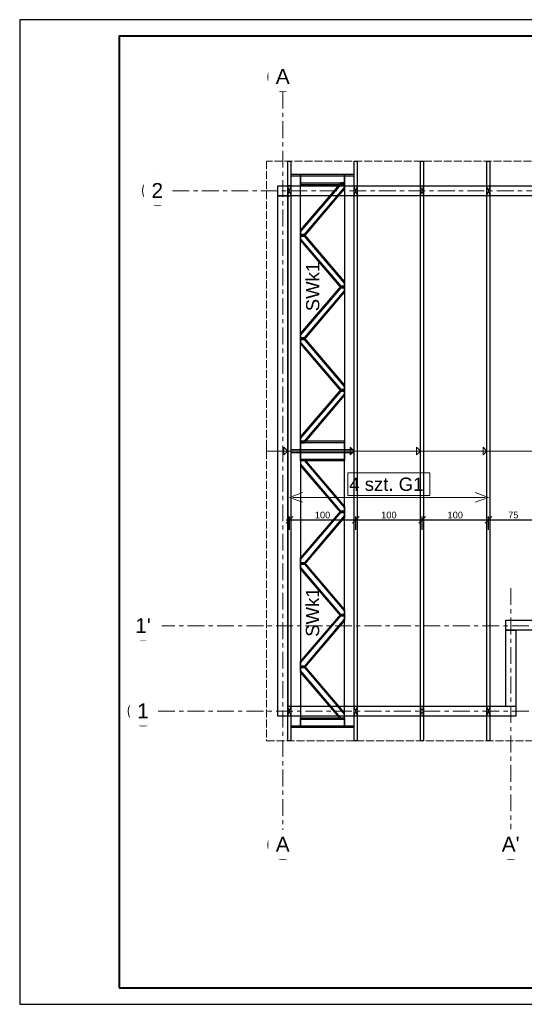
# Model space of a CAD drawing. Header units: centimetres. Extents: x 30569 to 37228, y -36705 to -28476.
# Tile 8 of 29: x 30569 to 31329, y -33355 to -31870. Entities that reach past the tile are written whole.
import ezdxf
from ezdxf.enums import TextEntityAlignment as Align

# ---------------------------------------------------------------- set-up
doc = ezdxf.new("R2010")
doc.units = ezdxf.units.CM
doc.linetypes.add('ACAD_ISO02W100', pattern=[15, 12, -3])
doc.linetypes.add('Linia siatki', pattern=[2.2225, 1.27, -0.3175, 0.3175, -0.3175])
for name, color, linetype in [('cienka', 1, 'Continuous'), ('konstrukcja', 2, 'Continuous'), ('niewidoczna', 1, 'ACAD_ISO02W100'), ('Standard', 7, 'Continuous'), ('Wymiary', 1, 'Continuous')]:
    doc.layers.add(name, color=color, linetype=linetype)
for name, color, linetype, lineweight in [('ramka', 3, 'Continuous', 40), ('S-GRID', 7, 'Continuous', 5), ('S-GRID-IDEN', 7, 'Continuous', 5)]:
    doc.layers.add(name, color=color, linetype=linetype, lineweight=lineweight)
doc.styles.add('Arial_2', font='arial.ttf', dxfattribs={"height": 22.5})
doc.styles.add('Arial_PMR', font='arial.ttf')
doc.styles.get("Standard").update_dxf_attribs({"font": 'arial.ttf'})
doc.dimstyles.new('wymiar', dxfattribs={"dimtxt": 10, "dimasz": 10, "dimexe": 5, "dimexo": 5, "dimgap": 2, "dimtad": 1, "dimtoh": 1, "dimdec": 0, "dimzin": 0, "dimdsep": 46, "dimtxsty": 'Standard', "dimblk": 'OBLIQUE', "dimcen": 0.09, "dimdle": 5, "dimadec": 1, "dimazin": 0, "dimtfac": 1, "dimtdec": 4, "dimtofl": 0, "dimtmove": 0, "dimatfit": 3, "dimfxl": 15, "dimfxlon": 1, "dimtolj": 1, "dimtzin": 0, "dimarcsym": 0})

# ---------------------------------------------------------------- blocks, each defined once
blk = doc.blocks.new('Siatka - M_Symbol siatki - okrąg mniejszy-7853319-__-00_00 Przyziemie PB')
at = {"layer": 'S-GRID-IDEN'}
blk.add_circle((0, 0), 0.45, dxfattribs=at)
blk = doc.blocks.new('G$C6D5DEF1F')
at = {"layer": 'S-GRID', "color": 9, "linetype": 'Linia siatki', "ltscale": 20, "true_color": 0xc0c0c0}
for p, q in [((576.7, 409.4), (576.7, 45)), ((861.5, 409.4), (861.5, 45)), ((45, 352.4), (1474.8, 352.4))]:
    blk.add_line(p, q, dxfattribs=at)
at = {"layer": 'S-GRID-IDEN', "xscale": 49.99999999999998, "yscale": 49.99999999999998, "zscale": 49.99999999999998}
for p, rotation in [((233.2, 1180.6), 180), ((1318.1, 1181.1), 180), ((44.2, 1008.6), 269.9999999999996), ((1497.3, 1008.6), 269.9999999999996), ((22.5, 352.4), 269.9999999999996), ((1497.3, 352.4), 269.9999999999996), ((22.5, 223.7), 269.9999999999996), ((1497.3, 223.7), 269.9999999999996), ((233.2, 22.5), 180), ((576.7, 22.5), 180), ((861.5, 22.5), 180), ((1318.1, 22.5), 180)]:
    blk.add_blockref('Siatka - M_Symbol siatki - okrąg mniejszy-7853319-__-00_00 Przyziemie PB', p, dxfattribs=dict(at, rotation=rotation))
at = {"layer": 'S-GRID-IDEN', "char_height": 22.5, "attachment_point": 1, "style": 'Arial_2', "bg_fill": 2}
for s, insert, width in [('\\fArial|b0|i0|c238|p34|;A', (222.4, 1192.5), 25.654), ('\\fArial|b0|i0|c238|p34|;B', (1307.3, 1193), 25.654), ('\\fArial|b0|i0|c238|p34|;2', (35.1, 1020.4), 21.245), ('\\fArial|b0|i0|c238|p34|;2', (1488.2, 1020.4), 21.245), ("1'", (10.5, 364.1), 28.46), ("1'", (1485.3, 364.1), 28.46), ('\\fArial|b0|i0|c238|p34|;1', (13.4, 235.5), 21.245), ('\\fArial|b0|i0|c238|p34|;1', (1488.2, 235.5), 21.245), ('\\fArial|b0|i0|c238|p34|;A', (222.4, 34.4), 25.654), ('\\fArial|b0|i0|c238|p34|;B', (1307.3, 34.4), 25.654), ("A'", (563, 34.4), 32.869), ("B'", (847.8, 34.4), 32.869)]:
    blk.add_mtext(s, dxfattribs=dict(at, insert=insert, width=width))
at = {"layer": 'S-GRID', "color": 9, "linetype": 'Linia siatki', "ltscale": 20, "true_color": 0xc0c0c0}
for p, q in [((1318.1, 1158.6), (1318.1, 45)), ((233.2, 1158.1), (233.2, 45)), ((66.7, 1008.6), (1474.8, 1008.6)), ((45, 223.7), (1474.8, 223.7))]:
    blk.add_line(p, q, dxfattribs=at)
blk = doc.blocks.new('_OBLIQUE')
at = {"color": 0, "linetype": 'ByBlock'}
blk.add_line((-0.5, -0.5), (0.5, 0.5), dxfattribs=at)
blk = doc.blocks.new('*D122')
at = {"layer": 'Defpoints', "color": 0, "transparency": 16777216}
for p in [(31075.2, -32623.9), (30975.2, -32957.3), (31075.2, -32957.3)]:
    blk.add_point(p, dxfattribs=at)
at = {"layer": 'Wymiary', "color": 0, "lineweight": -2, "transparency": 16777216}
for p, q in [((30970.2, -32623.9), (31080.2, -32623.9)), ((30975.2, -32638.9), (30975.2, -32618.9)), ((31075.2, -32638.9), (31075.2, -32618.9))]:
    blk.add_line(p, q, dxfattribs=at)
at = {"layer": 'Wymiary', "color": 0, "linetype": 'ByBlock', "lineweight": -2, "transparency": 16777216, "xscale": 10, "yscale": 10, "zscale": 10, "rotation": 180}
blk.add_blockref('_OBLIQUE', (30975.2, -32623.9), dxfattribs=at)
at = {"layer": 'Wymiary', "color": 0, "linetype": 'ByBlock', "lineweight": -2, "transparency": 16777216, "xscale": 10, "yscale": 10, "zscale": 10}
blk.add_blockref('_OBLIQUE', (31075.2, -32623.9), dxfattribs=at)
at = {"layer": 'Wymiary', "color": 0, "transparency": 16777216, "insert": (31025.2, -32616.8), "char_height": 10, "attachment_point": 5}
blk.add_mtext('\\A1;100', dxfattribs=at)
blk = doc.blocks.new('*D123')
at = {"layer": 'Defpoints', "color": 0, "transparency": 16777216}
for p in [(31175.2, -32623.9), (31075.2, -32957.3), (31175.2, -32957.3)]:
    blk.add_point(p, dxfattribs=at)
at = {"layer": 'Wymiary', "color": 0, "lineweight": -2, "transparency": 16777216}
for p, q in [((31070.2, -32623.9), (31180.2, -32623.9)), ((31075.2, -32638.9), (31075.2, -32618.9)), ((31175.2, -32638.9), (31175.2, -32618.9))]:
    blk.add_line(p, q, dxfattribs=at)
at = {"layer": 'Wymiary', "color": 0, "linetype": 'ByBlock', "lineweight": -2, "transparency": 16777216, "xscale": 10, "yscale": 10, "zscale": 10, "rotation": 180}
blk.add_blockref('_OBLIQUE', (31075.2, -32623.9), dxfattribs=at)
at = {"layer": 'Wymiary', "color": 0, "linetype": 'ByBlock', "lineweight": -2, "transparency": 16777216, "xscale": 10, "yscale": 10, "zscale": 10}
blk.add_blockref('_OBLIQUE', (31175.2, -32623.9), dxfattribs=at)
at = {"layer": 'Wymiary', "color": 0, "transparency": 16777216, "insert": (31125.2, -32616.8), "char_height": 10, "attachment_point": 5}
blk.add_mtext('\\A1;100', dxfattribs=at)
blk = doc.blocks.new('*D124')
at = {"layer": 'Defpoints', "color": 0, "transparency": 16777216}
for p in [(31275.2, -32623.9), (31175.2, -32957.3), (31275.2, -32957.3)]:
    blk.add_point(p, dxfattribs=at)
at = {"layer": 'Wymiary', "color": 0, "lineweight": -2, "transparency": 16777216}
for p, q in [((31170.2, -32623.9), (31280.2, -32623.9)), ((31175.2, -32638.9), (31175.2, -32618.9)), ((31275.2, -32638.9), (31275.2, -32618.9))]:
    blk.add_line(p, q, dxfattribs=at)
at = {"layer": 'Wymiary', "color": 0, "linetype": 'ByBlock', "lineweight": -2, "transparency": 16777216, "xscale": 10, "yscale": 10, "zscale": 10, "rotation": 180}
blk.add_blockref('_OBLIQUE', (31175.2, -32623.9), dxfattribs=at)
at = {"layer": 'Wymiary', "color": 0, "linetype": 'ByBlock', "lineweight": -2, "transparency": 16777216, "xscale": 10, "yscale": 10, "zscale": 10}
blk.add_blockref('_OBLIQUE', (31275.2, -32623.9), dxfattribs=at)
at = {"layer": 'Wymiary', "color": 0, "transparency": 16777216, "insert": (31225.2, -32616.8), "char_height": 10, "attachment_point": 5}
blk.add_mtext('\\A1;100', dxfattribs=at)
blk = doc.blocks.new('*D125')
at = {"layer": 'Defpoints', "color": 0, "transparency": 16777216}
for p in [(31350.2, -32623.9), (31275.2, -32957.3), (31350.2, -32957.3)]:
    blk.add_point(p, dxfattribs=at)
at = {"layer": 'Wymiary', "color": 0, "lineweight": -2, "transparency": 16777216}
for p, q in [((31270.2, -32623.9), (31355.2, -32623.9)), ((31275.2, -32638.9), (31275.2, -32618.9)), ((31350.2, -32638.9), (31350.2, -32618.9))]:
    blk.add_line(p, q, dxfattribs=at)
at = {"layer": 'Wymiary', "color": 0, "linetype": 'ByBlock', "lineweight": -2, "transparency": 16777216, "xscale": 10, "yscale": 10, "zscale": 10, "rotation": 180}
blk.add_blockref('_OBLIQUE', (31275.2, -32623.9), dxfattribs=at)
at = {"layer": 'Wymiary', "color": 0, "linetype": 'ByBlock', "lineweight": -2, "transparency": 16777216, "xscale": 10, "yscale": 10, "zscale": 10}
blk.add_blockref('_OBLIQUE', (31350.2, -32623.9), dxfattribs=at)
at = {"layer": 'Wymiary', "color": 0, "transparency": 16777216, "insert": (31312.7, -32616.9), "char_height": 10, "attachment_point": 5}
blk.add_mtext('\\A1;75', dxfattribs=at)

msp = doc.modelspace()

# ---------------------------------------------------------------- linework, layer by layer
at = {"layer": 'Defpoints'}
msp.add_lwpolyline([(30568.77, -33354.69), (33168.77, -33354.69), (33168.77, -31869.69), (30568.77, -31869.69)], close=True, dxfattribs=at)
at = {"layer": 'niewidoczna', "lineweight": 0}
for p, q in [((32074.93, -32083.29), (30940.93, -32083.29)), ((30940.93, -32957.29), (32074.93, -32957.29))]:
    msp.add_line(p, q, dxfattribs=at)
at = {"layer": 'ramka'}
msp.add_lwpolyline([(30718.77, -33329.69), (33143.77, -33329.69), (33143.77, -31894.69), (30718.77, -31894.69)], close=True, dxfattribs=at)

# ---------------------------------------------------------------- next in the draw order: block references
at = {"layer": 'Wymiary'}
msp.add_blockref('G$C6D5DEF1F', (30732.3, -33136.44), dxfattribs=at)

# ---------------------------------------------------------------- next in the draw order: linework, layer by layer
at = {"layer": 'cienka', "lineweight": 0}
for p, q in [((30977.48, -32135.34), (30972.98, -32120.34)), ((30977.48, -32120.34), (30972.98, -32135.34)), ((31077.48, -32135.34), (31072.98, -32120.34)), ((31077.48, -32120.34), (31072.98, -32135.34)), ((31177.48, -32120.34), (31172.98, -32135.34)), ((31177.48, -32120.34), (31172.98, -32135.34)), ((31177.48, -32135.34), (31172.98, -32120.34)), ((31277.48, -32135.34), (31272.98, -32120.34)), ((31277.48, -32120.34), (31272.98, -32135.34)), ((30967.07, -32525.95), (30967.07, -32514.64)), ((30967.07, -32514.64), (30972.73, -32520.29)), ((30972.73, -32520.29), (30967.07, -32525.95)), ((31067.07, -32525.95), (31067.07, -32514.64)), ((31067.07, -32514.64), (31072.73, -32520.29)), ((31072.73, -32520.29), (31067.07, -32525.95)), ((31167.07, -32525.95), (31167.07, -32514.64)), ((31167.07, -32514.64), (31172.73, -32520.29)), ((31172.73, -32520.29), (31167.07, -32525.95)), ((31267.07, -32525.95), (31267.07, -32514.64)), ((31267.07, -32514.64), (31272.73, -32520.29)), ((31272.73, -32520.29), (31267.07, -32525.95)), ((31187.11, -32553.04), (31063.36, -32553.04)), ((31063.36, -32553.04), (31063.36, -32587.54)), ((31187.11, -32587.54), (31187.11, -32553.04)), ((30975.23, -32590.29), (30995.23, -32583.01)), ((30975.23, -32590.29), (30995.23, -32583.01)), ((30975.23, -32590.29), (30995.23, -32583.01)), ((30975.23, -32590.29), (30995.23, -32597.57)), ((30975.23, -32590.29), (30995.23, -32597.57)), ((30975.23, -32590.29), (30995.23, -32597.57)), ((31270.23, -32590.29), (30980.23, -32590.29)), ((31270.23, -32590.29), (30980.23, -32590.29)), ((31270.23, -32590.29), (30980.23, -32590.29)), ((31063.36, -32587.54), (31187.11, -32587.54)), ((31275.23, -32590.29), (31255.23, -32583.01)), ((31275.23, -32590.29), (31255.23, -32583.01)), ((31275.23, -32590.29), (31255.23, -32583.01)), ((31275.23, -32590.29), (31255.23, -32597.57)), ((31275.23, -32590.29), (31255.23, -32597.57)), ((31275.23, -32590.29), (31255.23, -32597.57)), ((30977.48, -32920.24), (30972.98, -32905.24)), ((30977.48, -32905.24), (30972.98, -32920.24)), ((30972.98, -32920.24), (30977.48, -32905.24)), ((30972.98, -32905.24), (30977.48, -32920.24)), ((31077.48, -32920.24), (31072.98, -32905.24)), ((31077.48, -32905.24), (31072.98, -32920.24)), ((31177.48, -32920.24), (31172.98, -32905.24)), ((31177.48, -32905.24), (31172.98, -32920.24)), ((31277.48, -32920.24), (31272.98, -32905.24)), ((31277.48, -32905.24), (31272.98, -32920.24))]:
    msp.add_line(p, q, dxfattribs=at)
at = {"layer": 'konstrukcja'}
for p, q in [((30972.98, -32083.29), (30977.48, -32083.29)), ((30972.98, -32957.29), (30972.98, -32083.29)), ((30977.48, -32083.29), (30977.48, -32957.29)), ((31072.98, -32083.29), (31077.48, -32083.29)), ((31072.98, -32957.29), (31072.98, -32083.29)), ((31077.48, -32083.29), (31077.48, -32957.29)), ((31172.98, -32083.29), (31177.48, -32083.29)), ((31172.98, -32957.29), (31172.98, -32083.29)), ((31177.48, -32083.29), (31177.48, -32957.29)), ((31272.98, -32083.29), (31277.48, -32083.29)), ((31272.98, -32957.29), (31272.98, -32083.29)), ((31277.48, -32083.29), (31277.48, -32957.29)), ((30991.98, -32103.29), (30977.48, -32103.29)), ((30991.98, -32105.54), (30977.48, -32105.54)), ((30991.98, -32518.04), (30991.98, -32103.29)), ((30991.98, -32103.29), (30991.98, -32115.85)), ((31058.48, -32103.29), (30991.98, -32103.29)), ((30991.98, -32520.29), (30991.98, -32105.54)), ((30991.98, -32105.54), (30991.98, -32118.1)), ((31058.48, -32105.54), (30991.98, -32105.54)), ((31072.98, -32103.29), (31058.48, -32103.29)), ((31058.48, -32103.29), (31058.48, -32518.04)), ((31058.48, -32115.85), (31058.48, -32103.29)), ((31072.98, -32105.54), (31058.48, -32105.54)), ((31058.48, -32105.54), (31058.48, -32520.29)), ((31058.48, -32118.1), (31058.48, -32105.54)), ((30957.98, -32120.34), (30972.98, -32120.34)), ((30957.98, -32920.24), (30957.98, -32120.34)), ((30957.98, -32135.34), (30957.98, -32120.34)), ((30957.98, -32120.34), (32057.88, -32120.34)), ((30957.98, -32120.34), (30972.98, -32120.34)), ((30957.98, -32124.84), (30957.98, -32120.34)), ((30957.98, -32135.34), (30957.98, -32120.34)), ((30957.98, -32120.34), (30962.48, -32120.34)), ((30972.98, -32120.34), (30972.98, -32920.24)), ((30977.48, -32120.34), (30972.98, -32120.34)), ((30991.98, -32115.85), (31058.48, -32115.85)), ((31052.58, -32115.85), (30991.98, -32186.86)), ((30991.98, -32118.1), (31058.48, -32118.1)), ((31052.58, -32118.1), (30991.98, -32189.11)), ((31058.48, -32115.85), (31052.58, -32115.85)), ((31058.48, -32118.1), (31052.58, -32118.1)), ((31058.48, -32122.77), (31058.48, -32115.85)), ((31058.48, -32125.02), (31058.48, -32118.1)), ((30957.98, -32135.34), (30972.98, -32135.34)), ((30957.98, -32920.24), (30957.98, -32135.34)), ((32057.88, -32135.34), (30957.98, -32135.34)), ((30957.98, -32135.34), (30972.98, -32135.34)), ((30957.98, -32139.84), (30957.98, -32135.34)), ((30962.48, -32135.34), (30957.98, -32135.34)), ((30972.98, -32135.34), (30972.98, -32920.24)), ((30972.98, -32135.34), (30977.48, -32135.34)), ((30997.89, -32193.78), (31058.48, -32122.77)), ((30997.89, -32196.03), (31058.48, -32125.02)), ((30991.98, -32186.86), (30991.98, -32193.78)), ((30991.98, -32189.11), (30991.98, -32196.03)), ((30991.98, -32193.78), (30997.89, -32193.78)), ((30997.89, -32193.78), (30991.98, -32193.78)), ((30991.98, -32193.78), (30991.98, -32200.7)), ((31058.48, -32264.78), (30997.89, -32193.78)), ((30991.98, -32196.03), (30997.89, -32196.03)), ((30997.89, -32196.03), (30991.98, -32196.03)), ((30991.98, -32196.03), (30991.98, -32202.95)), ((30991.98, -32200.7), (31052.58, -32271.7)), ((30991.98, -32202.95), (31052.58, -32273.95)), ((31058.48, -32267.03), (30997.89, -32196.03)), ((31058.48, -32271.7), (31058.48, -32264.78)), ((31058.48, -32273.95), (31058.48, -32267.03)), ((31052.58, -32271.7), (30991.98, -32342.71)), ((31052.58, -32273.95), (30991.98, -32344.96)), ((30997.89, -32349.63), (31058.48, -32278.62)), ((30997.89, -32351.88), (31058.48, -32280.87)), ((31052.58, -32271.7), (31058.48, -32271.7)), ((31058.48, -32271.7), (31052.58, -32271.7)), ((31052.58, -32273.95), (31058.48, -32273.95)), ((31058.48, -32273.95), (31052.58, -32273.95)), ((31058.48, -32278.62), (31058.48, -32271.7)), ((31058.48, -32280.87), (31058.48, -32273.95)), ((30991.98, -32342.71), (30991.98, -32349.63)), ((30991.98, -32344.96), (30991.98, -32351.88)), ((30991.98, -32349.63), (30997.89, -32349.63)), ((30997.89, -32349.63), (30991.98, -32349.63)), ((30991.98, -32349.63), (30991.98, -32356.55)), ((30991.98, -32351.88), (30997.89, -32351.88)), ((30997.89, -32351.88), (30991.98, -32351.88)), ((30991.98, -32351.88), (30991.98, -32358.8)), ((30991.98, -32356.55), (31052.58, -32427.56)), ((31058.48, -32420.64), (30997.89, -32349.63)), ((31058.48, -32422.89), (30997.89, -32351.88)), ((30991.98, -32358.8), (31052.58, -32429.81)), ((31052.58, -32427.56), (30991.98, -32498.56)), ((31052.58, -32429.81), (30991.98, -32500.81)), ((31052.58, -32427.56), (31058.48, -32427.56)), ((31058.48, -32427.56), (31052.58, -32427.56)), ((31052.58, -32429.81), (31058.48, -32429.81)), ((31058.48, -32429.81), (31052.58, -32429.81)), ((31058.48, -32427.56), (31058.48, -32420.64)), ((31058.48, -32429.81), (31058.48, -32422.89)), ((31058.48, -32434.48), (31058.48, -32427.56)), ((31058.48, -32436.73), (31058.48, -32429.81)), ((30997.89, -32505.48), (31058.48, -32434.48)), ((30997.89, -32507.73), (31058.48, -32436.73)), ((30991.98, -32498.56), (30991.98, -32505.48)), ((30991.98, -32500.81), (30991.98, -32507.73)), ((31058.48, -32505.48), (30991.98, -32505.48)), ((30991.98, -32505.48), (30991.98, -32518.04)), ((30991.98, -32505.48), (30997.89, -32505.48)), ((31058.48, -32518.04), (31058.48, -32505.48)), ((30977.48, -32518.04), (30991.98, -32518.04)), ((31058.48, -32507.73), (30991.98, -32507.73)), ((30991.98, -32507.73), (30991.98, -32520.29)), ((30991.98, -32507.73), (30997.89, -32507.73)), ((30991.98, -32518.04), (31058.48, -32518.04)), ((30991.98, -32520.29), (30991.98, -32935.04)), ((30991.98, -32532.85), (30991.98, -32520.29)), ((31058.48, -32520.29), (31058.48, -32507.73)), ((31058.48, -32518.04), (31072.98, -32518.04)), ((31058.48, -32935.04), (31058.48, -32520.29)), ((31058.48, -32520.29), (31058.48, -32532.85)), ((30977.48, -32522.54), (30991.98, -32522.54)), ((30991.98, -32522.54), (30991.98, -32937.29)), ((30991.98, -32535.1), (30991.98, -32522.54)), ((30991.98, -32522.54), (31058.48, -32522.54)), ((31058.48, -32532.85), (30991.98, -32532.85)), ((31058.48, -32535.1), (30991.98, -32535.1)), ((30997.89, -32532.85), (31058.48, -32603.86)), ((30997.89, -32535.1), (31058.48, -32606.11)), ((31058.48, -32937.29), (31058.48, -32522.54)), ((31058.48, -32522.54), (31072.98, -32522.54)), ((31058.48, -32522.54), (31058.48, -32535.1)), ((31052.58, -32610.78), (30991.98, -32539.77)), ((31052.58, -32613.03), (30991.98, -32542.02)), ((31058.48, -32603.86), (31058.48, -32610.78)), ((31058.48, -32606.11), (31058.48, -32613.03)), ((30991.98, -32681.78), (31052.58, -32610.78)), ((30991.98, -32684.03), (31052.58, -32613.03)), ((31058.48, -32617.7), (30997.89, -32688.7)), ((31058.48, -32619.95), (30997.89, -32690.95)), ((31052.58, -32610.78), (31058.48, -32610.78)), ((31058.48, -32610.78), (31052.58, -32610.78)), ((31052.58, -32613.03), (31058.48, -32613.03)), ((31058.48, -32613.03), (31052.58, -32613.03)), ((31058.48, -32610.78), (31058.48, -32617.7)), ((31058.48, -32613.03), (31058.48, -32619.95)), ((30991.98, -32688.7), (30991.98, -32681.78)), ((30991.98, -32690.95), (30991.98, -32684.03)), ((30991.98, -32695.62), (30991.98, -32688.7)), ((30991.98, -32688.7), (30997.89, -32688.7)), ((30997.89, -32688.7), (30991.98, -32688.7)), ((30991.98, -32697.87), (30991.98, -32690.95)), ((30991.98, -32690.95), (30997.89, -32690.95)), ((30997.89, -32690.95), (30991.98, -32690.95)), ((31052.58, -32766.63), (30991.98, -32695.62)), ((31052.58, -32768.88), (30991.98, -32697.87)), ((30997.89, -32688.7), (31058.48, -32759.71)), ((30997.89, -32690.95), (31058.48, -32761.96)), ((30991.98, -32837.64), (31052.58, -32766.63)), ((30991.98, -32839.89), (31052.58, -32768.88)), ((31058.48, -32773.55), (30997.89, -32844.56)), ((31052.58, -32766.63), (31058.48, -32766.63)), ((31058.48, -32766.63), (31052.58, -32766.63)), ((31052.58, -32768.88), (31058.48, -32768.88)), ((31058.48, -32768.88), (31052.58, -32768.88)), ((31058.48, -32759.71), (31058.48, -32766.63)), ((31058.48, -32761.96), (31058.48, -32768.88)), ((31058.48, -32766.63), (31058.48, -32773.55)), ((31058.48, -32768.88), (31058.48, -32775.8)), ((31058.48, -32775.8), (30997.89, -32846.81)), ((31301.53, -32790.42), (31301.53, -32775.42)), ((31301.53, -32775.42), (31601.33, -32775.42)), ((31301.53, -32790.42), (31301.53, -32775.42)), ((31301.53, -32775.42), (31306.03, -32775.42)), ((31301.53, -32905.24), (31301.53, -32790.42)), ((31301.53, -32790.42), (31316.53, -32790.42)), ((31601.33, -32790.42), (31301.53, -32790.42)), ((31301.53, -32790.42), (31316.53, -32790.42)), ((31316.53, -32790.42), (31316.53, -32905.24)), ((30991.98, -32844.56), (30991.98, -32837.64)), ((30991.98, -32846.81), (30991.98, -32839.89)), ((30991.98, -32851.48), (30991.98, -32844.56)), ((30991.98, -32844.56), (30997.89, -32844.56)), ((30997.89, -32844.56), (30991.98, -32844.56)), ((30991.98, -32853.73), (30991.98, -32846.81)), ((30991.98, -32846.81), (30997.89, -32846.81)), ((30997.89, -32846.81), (30991.98, -32846.81)), ((30997.89, -32844.56), (31058.48, -32915.56)), ((30997.89, -32846.81), (31058.48, -32917.81)), ((31052.58, -32922.48), (30991.98, -32851.48)), ((31052.58, -32924.73), (30991.98, -32853.73)), ((30972.98, -32905.24), (31316.53, -32905.24)), ((31316.53, -32905.24), (31316.53, -32920.24)), ((31316.53, -32905.24), (31316.53, -32920.24)), ((30957.98, -32920.24), (30957.98, -32915.74)), ((30957.98, -32920.24), (30957.98, -32915.74)), ((30972.98, -32920.24), (30957.98, -32920.24)), ((30972.98, -32920.24), (30957.98, -32920.24)), ((30972.98, -32920.24), (30957.98, -32920.24)), ((30972.98, -32920.24), (30957.98, -32920.24)), ((31316.53, -32920.24), (30972.98, -32920.24)), ((30991.98, -32935.04), (30977.48, -32935.04)), ((30991.98, -32937.29), (30977.48, -32937.29)), ((30991.98, -32935.04), (30991.98, -32922.48)), ((30991.98, -32922.48), (31058.48, -32922.48)), ((30991.98, -32937.29), (30991.98, -32924.73)), ((30991.98, -32924.73), (31058.48, -32924.73)), ((31058.48, -32935.04), (30991.98, -32935.04)), ((31058.48, -32937.29), (30991.98, -32937.29)), ((31058.48, -32922.48), (31058.48, -32935.04)), ((31058.48, -32924.73), (31058.48, -32937.29)), ((31072.98, -32935.04), (31058.48, -32935.04)), ((31072.98, -32937.29), (31058.48, -32937.29)), ((30977.48, -32957.29), (30972.98, -32957.29)), ((31077.48, -32957.29), (31072.98, -32957.29)), ((31177.48, -32957.29), (31172.98, -32957.29)), ((31277.48, -32957.29), (31272.98, -32957.29))]:
    msp.add_line(p, q, dxfattribs=at)
at = {"layer": 'niewidoczna', "lineweight": 0}
for p, q in [((30940.93, -32083.29), (30940.93, -32520.29)), ((32074.93, -32520.29), (30940.93, -32520.29)), ((30940.93, -32520.29), (30940.93, -32957.29)), ((30940.93, -32520.29), (32074.93, -32520.29))]:
    msp.add_line(p, q, dxfattribs=at)
at = {"layer": 'Standard', "color": 40, "lineweight": 0}
msp.add_line((30940.93, -32515.29), (30940.93, -32525.29), dxfattribs=at)

# ---------------------------------------------------------------- next in the draw order: texts
at = {"layer": 'cienka', "lineweight": 0, "style": 'Arial_PMR'}
for p in [(31010.36, -32309.46), (31010.1, -32800.46)]:
    msp.add_text('SWk1', height=20, rotation=90, dxfattribs=at).set_placement(p, align=Align.MIDDLE_LEFT)
msp.add_text('4 szt. G1 ', height=20, dxfattribs=at).set_placement((31125.23, -32570.29), align=Align.MIDDLE_CENTER)

# ---------------------------------------------------------------- next in the draw order: dimensions: what is measured, and where the dimension line sits
at = {"layer": 'Wymiary'}
dim = msp.add_linear_dim(base=(31075.23, -32623.94), p1=(30975.23, -32957.29), p2=(31075.23, -32957.29), dimstyle='wymiar', dxfattribs=at)
dim.commit()
dim.dimension.update_dxf_attribs({"geometry": '*D122', "text_midpoint": (31025.23, -32616.83)})
for base, p1, p2, picture, middle in [((31175.23, -32623.94), (31075.23, -32957.29), (31175.23, -32957.29), '*D123', (31125.23, -32616.83)), ((31275.23, -32623.94), (31175.23, -32957.29), (31275.23, -32957.29), '*D124', (31225.23, -32616.83)), ((31350.23, -32623.94), (31275.23, -32957.29), (31350.23, -32957.29), '*D125', (31312.73, -32616.85))]:
    dim = msp.add_linear_dim(base=base, p1=p1, p2=p2, dimstyle='wymiar', override={"dimtmove": 1}, dxfattribs=at)
    dim.commit()
    dim.dimension.update_dxf_attribs({"geometry": picture, "text_midpoint": middle})

doc.saveas('drawing.dxf')
